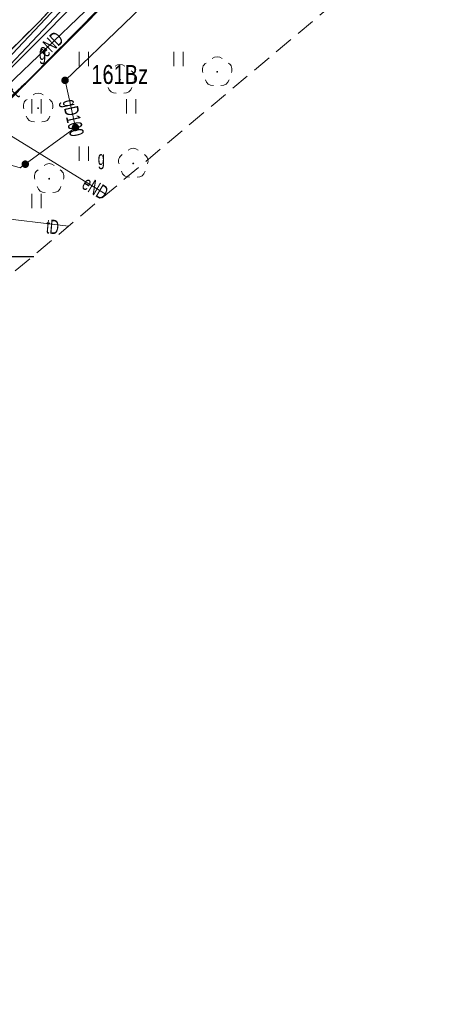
# Model space of a CAD drawing. Header units: metres. Extents: x 7504240 to 7504745, y 5782869 to 5783359.
# Tile 75 of 93: x 7504664 to 7504687, y 5783038 to 5783090. Entities that reach past the tile are written whole.
import ezdxf
from ezdxf.enums import TextEntityAlignment as Align

# ---------------------------------------------------------------- set-up
doc = ezdxf.new("R2010")
doc.units = ezdxf.units.M
doc.header["$MEASUREMENT"] = 0
for name, pattern in [('1.0_0.5', [1.5, 1, -0.5]), ('1.5_0.5', [2, 1.5, -0.5]), ('219-500', [0]), ('egug-500', [1, 0.5, -0.5])]:
    doc.linetypes.add(name, pattern=pattern)
doc.layers.get('0').update_dxf_attribs({"color": 2, "linetype": 'CONTINUOUS', "lineweight": 5})
for name, color, linetype in [('203-punkt graniczny', 7, 'CONTINUOUS'), ('210-oznaczenie konturu użytku gruntowego', 7, 'CONTINUOUS'), ('211-numer działki ewidencyjnej', 7, 'CONTINUOUS'), ('218-kontur użytku gruntowego', 7, 'CONTINUOUS'), ('219-działka ewidencyjna', 7, 'CONTINUOUS'), ('chodnik', 7, 'CONTINUOUS'), ('drzewo liściaste', 7, 'CONTINUOUS'), ('jezdnia', 7, 'CONTINUOUS'), ('krawężnik', 7, 'CONTINUOUS'), ('przewód elektroenergetyczny podziemny', 7, 'CONTINUOUS'), ('przewód elektroenergetyczny podziemny-Atr1', 7, 'CONTINUOUS'), ('przewód gazowy', 7, 'CONTINUOUS'), ('przewód gazowy-Atr1', 7, 'CONTINUOUS'), ('przewód telekomunikacyjny podziemny', 7, 'CONTINUOUS'), ('przewód telekomunikacyjny podziemny-Atr1', 7, 'CONTINUOUS'), ('rzędna-Atr2', 7, 'CONTINUOUS'), ('trawnik', 7, 'CONTINUOUS'), ('zasuwa lub zawór', 7, 'CONTINUOUS'), ('zasuwa lub zawór-Atr17', 7, 'CONTINUOUS')]:
    doc.layers.add(name, color=color, linetype=linetype)
doc.styles.get("Standard").update_dxf_attribs({"font": 'Working1250', "width": 0.75})

# ---------------------------------------------------------------- blocks, each defined once
blk = doc.blocks.new('US25')
at = {"linetype": 'Continuous', "lineweight": 0}
h = blk.add_hatch(color=0, dxfattribs=at)
edge = h.paths.add_edge_path()
edge.add_arc((0, 0), 0.2, 0, 360)
blk = doc.blocks.new('OP021')
at = {"linetype": 'Continuous', "lineweight": 13}
h = blk.add_hatch(color=0, dxfattribs=at)
edge = h.paths.add_edge_path()
edge.add_arc((0, 0), 0.05, 0, 360)
at = {"color": 0, "linetype": 'Continuous', "lineweight": 13}
for centre, start, end in [((0, 0.4), 49.272, 130.728), ((-0.38, 0.124), 121.308, 202.548), ((0.38, 0.124), 337.452, 58.692), ((-0.235, -0.324), 193.221, 274.871), ((0.235, -0.324), 265.129, 346.779)]:
    blk.add_arc(centre, 0.4, start, end, dxfattribs=at)
blk = doc.blocks.new('TU04')
at = {"color": 0, "linetype": 'Continuous', "lineweight": 13}
for p, q in [((0, 0), (0, 0.75)), ((0.5, 0), (0.5, 0.75))]:
    blk.add_line(p, q, dxfattribs=at)
blk = doc.blocks.new('203')
at = {"linetype": 'Continuous', "lineweight": 0}
h = blk.add_hatch(color=0, dxfattribs=at)
edge = h.paths.add_edge_path()
edge.add_arc((0, 0), 0.045, 0, 360)

msp = doc.modelspace()

# ---------------------------------------------------------------- linework, layer by layer
at = {"layer": '218-kontur użytku gruntowego', "color": 3, "linetype": 'egug-500', "lineweight": 18, "flags": 128}
for points in [[(7504671.8, 5783093.35), (7504664.74, 5783086.24)], [(7504664.74, 5783086.24), (7504659.35, 5783081.02)]]:
    msp.add_lwpolyline(points, dxfattribs=at)
at = {"layer": '219-działka ewidencyjna', "color": 7, "linetype": '219-500', "lineweight": 18, "flags": 128}
for points in [[(7504664.74, 5783086.24), (7504671.8, 5783093.35)], [(7504659.35, 5783081.02), (7504664.74, 5783086.24)]]:
    msp.add_lwpolyline(points, dxfattribs=at)
at = {"layer": 'chodnik', "color": 7, "linetype": '1.0_0.5', "lineweight": 18, "flags": 128}
msp.add_lwpolyline([(7504653.69, 5783076.39), (7504652.79, 5783075.58), (7504646.58, 5783070.5), (7504645.81, 5783071.59), (7504646.46, 5783072.13), (7504648.75, 5783073.98), (7504650.36, 5783075.37), (7504651.64, 5783076.47), (7504652.94, 5783077.72), (7504654.45, 5783079), (7504656.05, 5783080.53), (7504658.9, 5783083.2), (7504660.96, 5783085.08), (7504662.46, 5783086.44), (7504663.61, 5783087.67), (7504665.49, 5783089.55), (7504667.4, 5783091.62), (7504671.52, 5783096.13), (7504679.47, 5783104.87), (7504681.4, 5783101.91), (7504681.91, 5783101.15), (7504681.24, 5783101.42), (7504680.28, 5783101.61), (7504679.46, 5783101.54), (7504678.68, 5783101.18), (7504677.25, 5783099.37), (7504671.26, 5783092.89), (7504664.8, 5783086.34), (7504658.48, 5783080.46)], close=True, dxfattribs=at)
at = {"layer": 'jezdnia', "color": 7, "linetype": '1.5_0.5', "lineweight": 18, "flags": 128}
msp.add_lwpolyline([(7504258.91, 5783102.195), (7504259.32, 5783101.71), (7504260.19, 5783100.87), (7504261.03, 5783100.2), (7504262.23, 5783099.48), (7504263.58, 5783098.75), (7504271.27, 5783096.34), (7504273.07, 5783095.78), (7504273.4, 5783095.77), (7504279.31, 5783093.59), (7504279.17, 5783092.79), (7504278.85, 5783090.82), (7504278.64, 5783087.72), (7504278.81, 5783086.08), (7504282.18, 5783066.33), (7504283.44, 5783058.97), (7504284.42, 5783053.22), (7504284.91, 5783049.94), (7504285.49, 5783046.49), (7504285.84, 5783044.92), (7504286.31, 5783043.45), (7504286.85, 5783042.21), (7504287.36, 5783041.25), (7504289.58, 5783038.5), (7504293.54, 5783034.48), (7504295.7, 5783032.45), (7504300.71, 5783028.28), (7504305.95, 5783024.59), (7504308.28, 5783023.17), (7504310.62, 5783021.96), (7504313.43, 5783020.91), (7504340.95, 5783013.8), (7504343.87, 5783015), (7504366.83, 5783009.82), (7504368.46, 5783007.35), (7504380.09, 5783004.41), (7504392.58, 5783000.89), (7504409.71, 5782996.44), (7504418.79, 5782994.61), (7504427.67, 5782993.29), (7504438.12, 5782992.39), (7504446.48, 5782991.94), (7504453.86, 5782991.9), (7504457.37, 5782992.02), (7504461.74, 5782992.36), (7504466.89, 5782992.96), (7504475.17, 5782994.75), (7504481.39, 5782996.44), (7504489.89, 5782999.25), (7504498.82, 5783002.54), (7504509.98, 5783007.34), (7504522.54, 5783013.35), (7504529.26, 5783016.68), (7504538.28, 5783021.08), (7504546.06, 5783024.95), (7504563.03, 5783033.15), (7504576.07, 5783039.52), (7504582.27, 5783042.49), (7504590.59, 5783046.56), (7504598.34, 5783050.34), (7504604.14, 5783053.16), (7504612.18, 5783057.1), (7504619.41, 5783060.65), (7504623.25, 5783062.68), (7504628.55, 5783065.83), (7504632.69, 5783068.5), (7504637.19, 5783071.66), (7504640.42, 5783074.18), (7504646.93, 5783079.7), (7504651.35, 5783083.5), (7504656.24, 5783087.72), (7504659.96, 5783091.18), (7504663.58, 5783094.96), (7504668.61, 5783100.21), (7504672.24, 5783104.28), (7504673.98, 5783106.47), (7504676.16, 5783109.22), (7504677.92, 5783111.69), (7504683.21, 5783119.6), (7504692.97, 5783134.06), (7504697.28, 5783140.66), (7504703.94, 5783137.76), (7504702.01, 5783134.84), (7504700.11, 5783131.95), (7504682.52, 5783107.61), (7504681.53, 5783107.36), (7504680.83, 5783106.66), (7504679.47, 5783104.87), (7504671.52, 5783096.13), (7504667.4, 5783091.62), (7504665.49, 5783089.55), (7504663.61, 5783087.67), (7504662.46, 5783086.44), (7504660.96, 5783085.08), (7504658.9, 5783083.2), (7504656.05, 5783080.53), (7504654.45, 5783079), (7504652.94, 5783077.72), (7504651.64, 5783076.47), (7504650.36, 5783075.37), (7504648.75, 5783073.98), (7504646.46, 5783072.13), (7504645.81, 5783071.59), (7504644.26, 5783070.33), (7504641.19, 5783067.95), (7504637.74, 5783065.38), (7504634.35, 5783062.98), (7504630.46, 5783060.56), (7504628.13, 5783059.2), (7504623.19, 5783056.57), (7504609.99, 5783050.25), (7504604.6, 5783047.61), (7504591.25, 5783041.21), (7504585.49, 5783038.44), (7504574.11, 5783032.73), (7504572.98, 5783032.14), (7504571.83, 5783031.12), (7504570.86, 5783029.98), (7504570.06, 5783028.28), (7504569.86, 5783026.77), (7504569.7, 5783024.89), (7504570.78, 5783021.85), (7504573.24, 5783017.15), (7504573.89, 5783016.17), (7504582.776, 5783007.938)], dxfattribs=at)
at = {"layer": 'krawężnik', "color": 7, "linetype": 'Continuous', "lineweight": 25, "flags": 128}
msp.add_lwpolyline([(7504681.53, 5783107.36), (7504680.83, 5783106.66), (7504679.47, 5783104.87), (7504671.52, 5783096.13), (7504667.4, 5783091.62), (7504665.49, 5783089.55), (7504663.61, 5783087.67), (7504662.46, 5783086.44), (7504660.96, 5783085.08), (7504658.9, 5783083.2), (7504656.05, 5783080.53), (7504654.45, 5783079), (7504652.94, 5783077.72), (7504651.64, 5783076.47), (7504650.36, 5783075.37), (7504648.75, 5783073.98), (7504646.46, 5783072.13), (7504645.81, 5783071.59)], dxfattribs=at)
at = {"layer": 'przewód elektroenergetyczny podziemny', "color": 1, "linetype": 'Continuous', "lineweight": 18, "flags": 128}
for points in [[(7504659.06, 5783082.1), (7504661.74, 5783084.88), (7504665.75, 5783088.86), (7504670.25, 5783093.45), (7504675.86, 5783099.25), (7504679.27, 5783102.75), (7504681.68, 5783106.16), (7504683.1, 5783108.39), (7504686.4, 5783112.98), (7504689.43, 5783117.47), (7504692.38, 5783121.95), (7504696.01, 5783127.29), (7504700.16, 5783133.77), (7504709.44, 5783146.73)], [(7504677.92, 5783102.11), (7504659.85, 5783082.92), (7504658.81, 5783082.27)], [(7504655.24, 5783077.93), (7504658.37, 5783081.06), (7504659.26, 5783081.86), (7504661.71, 5783084.18), (7504667.91, 5783090.1), (7504673.43, 5783095.34), (7504676.19, 5783098.18), (7504676.95, 5783098.72)], [(7504661.74, 5783084.88), (7504669.008, 5783080.402)]]:
    msp.add_lwpolyline(points, dxfattribs=at)
at = {"layer": 'przewód gazowy', "color": 52, "linetype": 'Continuous', "lineweight": 18, "flags": 128}
for points in [[(7504655.76, 5783079.51), (7504662, 5783085.67), (7504673.66, 5783098.03), (7504676.04, 5783100.62), (7504681.62, 5783108.05), (7504687.92, 5783117.02), (7504710.74, 5783149.88), (7504723.81, 5783169.49)], [(7504659.07, 5783079.26), (7504662.81, 5783082.29), (7504664.47, 5783081.82), (7504664.74, 5783082.01), (7504667.39, 5783083.95), (7504666.84, 5783086.44), (7504673.08, 5783092.43)]]:
    msp.add_lwpolyline(points, dxfattribs=at)
at = {"layer": 'przewód telekomunikacyjny podziemny', "color": 30, "linetype": 'Continuous', "lineweight": 18, "flags": 128}
for points in [[(7504650.86, 5783073.45), (7504651.66, 5783074.17), (7504657.19, 5783078.61), (7504676.36, 5783098.02), (7504676.95, 5783098.72)], [(7504650.86, 5783073.45), (7504651.74, 5783074.03), (7504655.64, 5783075.9), (7504662.91, 5783079.23), (7504667.017, 5783078.729)]]:
    msp.add_lwpolyline(points, dxfattribs=at)
at = {"layer": 'rzędna-Atr2', "color": 7, "flags": 128}
msp.add_lwpolyline([(7504662.658, 5783077.136), (7504665.19, 5783077.136)], dxfattribs=at)
at = {"layer": 'trawnik', "color": 7, "linetype": '1.0_0.5', "lineweight": 18, "flags": 128}
msp.add_lwpolyline([(7504681.24, 5783101.42), (7504681.91, 5783101.15), (7504686.14, 5783094.8), (7504660.31, 5783073.09), (7504659.77, 5783073.96), (7504658.48, 5783080.46), (7504664.8, 5783086.34), (7504671.26, 5783092.89), (7504677.25, 5783099.37), (7504678.68, 5783101.18), (7504679.46, 5783101.54), (7504680.28, 5783101.61)], close=True, dxfattribs=at)

# ---------------------------------------------------------------- block references
at = {"layer": '203-punkt graniczny', "color": 7, "linetype": 'Continuous', "lineweight": 18}
msp.add_blockref('203', (7504664.74, 5783086.24), dxfattribs=at)
at = {"layer": 'drzewo liściaste', "color": 94, "linetype": 'Continuous', "lineweight": 18}
for p in [(7504674.87, 5783086.89), (7504669.74, 5783086.48), (7504665.42, 5783084.97), (7504670.44, 5783082.05), (7504666, 5783081.24)]:
    msp.add_blockref('OP021', p, dxfattribs=at)
at = {"layer": 'trawnik', "color": 7, "linetype": 'Continuous', "lineweight": 18}
for p in [(7504667.579, 5783087.189), (7504672.579, 5783087.189), (7504665.079, 5783084.689), (7504670.079, 5783084.689), (7504667.579, 5783082.189), (7504665.079, 5783079.689)]:
    msp.add_blockref('TU04', p, dxfattribs=at)
at = {"layer": 'zasuwa lub zawór', "color": 52, "linetype": 'Continuous', "lineweight": 18}
for p, rotation in [((7504666.84, 5783086.44), 132.148), ((7504667.39, 5783083.95), 306.213), ((7504664.74, 5783082.01), 126.213)]:
    msp.add_blockref('US25', p, dxfattribs=dict(at, rotation=rotation))

# ---------------------------------------------------------------- texts
at = {"layer": '210-oznaczenie konturu użytku gruntowego', "color": 3, "linetype": 'Continuous', "lineweight": 18, "width": 0.79}
msp.add_text('Bz', height=1, dxfattribs=at).set_placement((7504669.99, 5783086.25))
at = {"layer": '211-numer działki ewidencyjnej', "color": 7, "linetype": 'Continuous', "lineweight": 18, "width": 0.79}
msp.add_text('161', height=1, dxfattribs=at).set_placement((7504669.99, 5783086.25), align=Align.RIGHT)
at = {"layer": 'przewód elektroenergetyczny podziemny-Atr1', "color": 1, "width": 0.667}
for rotation, p in [(43.653, (7504666.076, 5783088.351)), (329.317, (7504668.436, 5783080.751))]:
    msp.add_text('eND', height=0.75, rotation=rotation, dxfattribs=at).set_placement(p, align=Align.MIDDLE_CENTER)
at = {"layer": 'przewód gazowy-Atr1', "color": 52, "width": 0.667}
msp.add_text('gD100', height=0.75, rotation=-77.544, dxfattribs=at).set_placement((7504667.277, 5783084.461), align=Align.MIDDLE_CENTER)
at = {"layer": 'przewód telekomunikacyjny podziemny-Atr1', "color": 30, "width": 0.667}
for s, rotation, p in [('t', 44.075, (7504664.147, 5783085.808)), ('tD', 354.6, (7504666.183, 5783078.702))]:
    msp.add_text(s, height=0.75, rotation=rotation, dxfattribs=at).set_placement(p, align=Align.MIDDLE_CENTER)
at = {"layer": 'zasuwa lub zawór-Atr17', "color": 52, "width": 0.667}
for p in [(7504665.464, 5783087.894), (7504668.567, 5783082.338)]:
    msp.add_text('g', height=0.75, dxfattribs=at).set_placement(p, align=Align.MIDDLE_LEFT)

doc.saveas('drawing.dxf')
